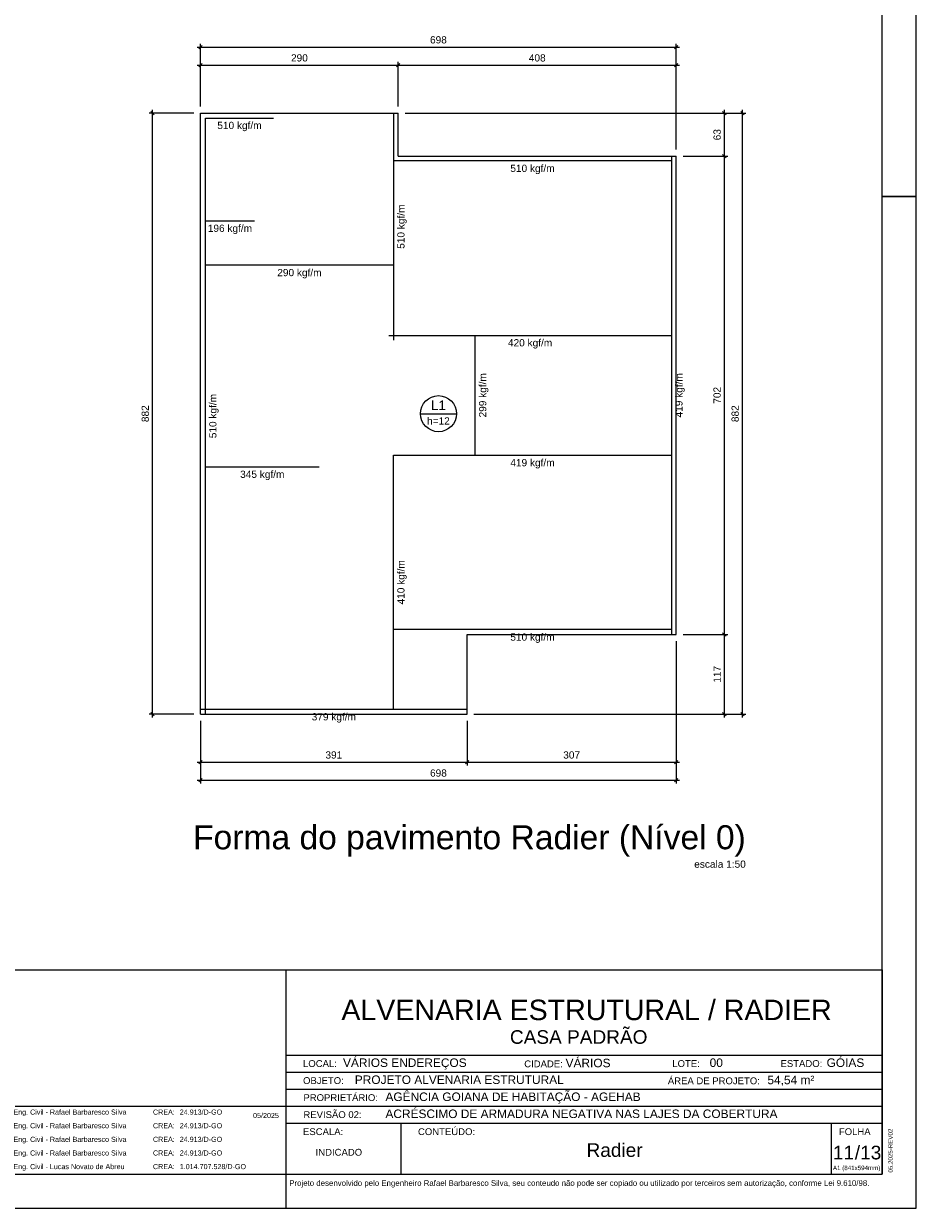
# Model space of a CAD drawing. Header units: millimetres. Extents: x 337 to 624, y -381 to -65.
# Tile 138 of 139: x 598 to 624, y -124 to -90. Entities that reach past the tile are written whole.
import ezdxf
from ezdxf.enums import TextEntityAlignment as Align

# ---------------------------------------------------------------- set-up
doc = ezdxf.new("R2010")
doc.units = ezdxf.units.MM
doc.header["$MEASUREMENT"] = 0
doc.layers.get('0').update_dxf_attribs({"lineweight": 5})
for name, color, linetype, lineweight in [('FO-Cargas de parede', 15, 'Continuous', 5), ('FO-Cotas', 5, 'Continuous', 5), ('FO-Textos das lajes', 102, 'Continuous', 20), ('FO-Títulos', 1, 'Continuous', 20), ('FO-Vigas', 1, 'Continuous', 20), ('PRANCHA 01', 7, 'Continuous', 20)]:
    doc.layers.add(name, color=color, linetype=linetype, lineweight=lineweight)
doc.layers.add('PDF_Text', color=7, linetype='Continuous')
doc.styles.add('Arial', font='arial.ttf')
doc.styles.add('PDF Arial', font='arial.ttf')
doc.dimstyles.new('UM_50.000000', dxfattribs={"dimtxt": 0.18, "dimasz": 0.1, "dimexe": 0.1, "dimexo": 0.2, "dimgap": 0, "dimtad": 1, "dimtih": 1, "dimtoh": 1, "dimdec": 1, "dimlfac": 50, "dimzin": 0, "dimdsep": 46, "dimtxsty": 'Standard', "dimcen": 0.09, "dimdle": 0.1, "dimadec": 1, "dimazin": 2, "dimtfac": 1, "dimtdec": 4, "dimtofl": 0, "dimtmove": 0, "dimatfit": 3, "dimfxl": 1, "dimtolj": 1, "dimarcsym": 0})

# ---------------------------------------------------------------- blocks, each defined once
blk = doc.blocks.new('Carimbo_Rafael_2022')
at = {"color": 0}
for p, q in [((524.018, -54.927), (551.818, -54.927)), ((524.018, -60.927), (551.818, -60.927))]:
    blk.add_line(p, q, dxfattribs=at)
for p, q in [((524.018, -54.927), (524.018, -60.927)), ((524.018, -54.927), (524.018, -60.927)), ((534.318, -54.927), (534.318, -60.927)), ((534.318, -54.927), (534.318, -60.927)), ((551.818, -54.927), (551.818, -60.927)), ((534.318, -57.427), (551.818, -57.427)), ((534.318, -57.927), (551.818, -57.927)), ((534.318, -58.427), (551.818, -58.427)), ((524.018, -58.927), (534.318, -58.927)), ((526.018, -58.927), (526.018, -60.927)), ((534.318, -58.927), (551.818, -58.927)), ((534.318, -59.427), (551.818, -59.427)), ((537.692, -59.427), (537.692, -60.927)), ((550.318, -59.427), (550.318, -60.927))]:
    blk.add_line(p, q)
at = {"color": 152, "true_color": 0x0063c7, "style": 'Arial'}
for s, height, p in [('ALVENARIA ESTRUTURAL / RADIER', 0.6, (535.944, -56.402)), ('CASA PADRÃO', 0.4, (540.891, -57.098)), ('VÁRIOS ENDEREÇOS', 0.25, (535.992, -57.777)), ('VÁRIOS', 0.25, (542.524, -57.786)), ('00', 0.25, (546.753, -57.777)), ('GÓIAS', 0.25, (550.185, -57.777)), ('PROJETO ALVENARIA ESTRUTURAL', 0.25, (536.338, -58.277)), ('54,54 m²', 0.25, (548.448, -58.284)), ('AGÊNCIA GOIANA DE HABITAÇÃO - AGEHAB', 0.25, (537.237, -58.777)), ('ACRÉSCIMO DE ARMADURA NEGATIVA NAS LAJES DA COBERTURA', 0.25, (537.237, -59.277)), ('/13', 0.4, (551.013, -60.49)), ('INDICADO', 0.2, (535.187, -60.381))]:
    blk.add_text(s, height=height, dxfattribs=at).set_placement(p)
at = {"style": 'Arial'}
for s, height, p in [('LOCAL:', 0.2, (534.818, -57.777)), ('CIDADE:', 0.2, (541.31, -57.786)), ('LOTE:', 0.2, (545.656, -57.777)), ('ESTADO:', 0.2, (548.833, -57.777)), ('OBJETO:', 0.2, (534.818, -58.277)), ('ÁREA DE PROJETO:', 0.2, (545.526, -58.284)), ('PROPRIETÁRIO:', 0.2, (534.829, -58.777)), ('ELAB.', 0.2, (524.318, -59.177)), ('Eng. Civil - Rafael Barbaresco Silva', 0.15, (526.318, -59.177)), ('CREA:', 0.15, (530.414, -59.177)), ('24.913/D-GO', 0.15, (531.2, -59.177)), ('05/2025', 0.15, (533.352, -59.277)), ('REVISÃO 02:', 0.2, (534.829, -59.277)), ('DES.', 0.2, (524.318, -59.577)), ('Eng. Civil - Rafael Barbaresco Silva', 0.15, (526.318, -59.577)), ('CREA:', 0.15, (530.414, -59.577)), ('24.913/D-GO', 0.15, (531.2, -59.577)), ('CONF.', 0.2, (524.318, -59.977)), ('Eng. Civil - Rafael Barbaresco Silva', 0.15, (526.318, -59.977)), ('24.913/D-GO', 0.15, (531.2, -59.977)), ('ESCALA:', 0.2, (534.818, -59.777)), ('CONTEÚDO:', 0.2, (538.192, -59.777)), (' FOLHA', 0.2, (550.468, -59.777)), ('CREA:', 0.15, (530.414, -59.977)), ('RESP.TEC.', 0.2, (524.318, -60.377)), ('Eng. Civil - Rafael Barbaresco Silva', 0.15, (526.318, -60.377)), ('CREA:', 0.15, (530.414, -60.377)), ('24.913/D-GO', 0.15, (531.2, -60.377)), ('REVISÃO 2', 0.2, (524.318, -60.777)), ('Eng. Civil - Lucas Novato de Abreu', 0.15, (526.318, -60.777)), ('CREA:', 0.15, (530.414, -60.777)), ('1.014.707.528/D-GO', 0.15, (531.2, -60.777))]:
    blk.add_text(s, height=height, dxfattribs=at).set_placement(p)
at = {"layer": 'PDF_Text', "insert": (552.128, -60.879), "char_height": 0.13, "attachment_point": 7, "rotation": 90, "line_spacing_factor": 0.76943, "style": 'PDF Arial'}
blk.add_mtext('05.2025-REV02', dxfattribs=at)
at = {"layer": 'PDF_Text', "insert": (550.371, -60.845), "char_height": 0.13, "attachment_point": 7, "line_spacing_factor": 0.76943, "style": 'PDF Arial'}
blk.add_mtext('A1 (841x594mm)', dxfattribs=at)
at = {"layer": 'PDF_Text', "insert": (534.414, -61.318), "char_height": 0.165, "attachment_point": 7, "style": 'PDF Arial'}
blk.add_mtext('Projeto desenvolvido pelo Engenheiro Rafael Barbaresco Silva, seu conteudo não pode ser copiado ou utilizado por terceiros sem autorização, conforme Lei 9.610/98.', dxfattribs=at)
blk = doc.blocks.new('_Oblique')
at = {"color": 0, "linetype": 'ByBlock', "lineweight": -2}
blk.add_line((-0.5, -0.5), (0.5, 0.5), dxfattribs=at)
blk = doc.blocks.new('*D271')
at = {"layer": 'Defpoints', "color": 0, "transparency": 16777216}
for p in [(608.589, -90.909), (602.789, -92.321), (608.589, -92.321)]:
    blk.add_point(p, dxfattribs=at)
at = {"layer": 'FO-Cotas', "color": 0, "lineweight": -2, "transparency": 16777216}
for p, q in [((602.689, -90.909), (608.689, -90.909)), ((602.789, -92.121), (602.789, -90.809)), ((608.589, -92.121), (608.589, -90.809))]:
    blk.add_line(p, q, dxfattribs=at)
at = {"layer": 'FO-Cotas', "color": 0, "lineweight": -2, "transparency": 16777216, "xscale": 0.1, "yscale": 0.1, "zscale": 0.1, "rotation": 180}
blk.add_blockref('_Oblique', (602.789, -90.909), dxfattribs=at)
at = {"layer": 'FO-Cotas', "color": 0, "lineweight": -2, "transparency": 16777216, "xscale": 0.1, "yscale": 0.1, "zscale": 0.1}
blk.add_blockref('_Oblique', (608.589, -90.909), dxfattribs=at)
at = {"layer": 'FO-Cotas', "color": 7, "transparency": 16777216, "insert": (605.689, -90.697), "char_height": 0.2118, "attachment_point": 5, "rotation": 0.0057, "style": 'Arial'}
blk.add_mtext('\\A1;290', dxfattribs=at)
blk = doc.blocks.new('*D272')
at = {"layer": 'Defpoints', "color": 0, "transparency": 16777216}
for p in [(616.749, -90.909), (608.589, -92.321), (616.749, -93.581)]:
    blk.add_point(p, dxfattribs=at)
at = {"layer": 'FO-Cotas', "color": 0, "lineweight": -2, "transparency": 16777216}
for p, q in [((608.489, -90.909), (616.849, -90.909)), ((608.589, -92.121), (608.589, -90.809)), ((616.749, -93.381), (616.749, -90.809))]:
    blk.add_line(p, q, dxfattribs=at)
at = {"layer": 'FO-Cotas', "color": 0, "lineweight": -2, "transparency": 16777216, "xscale": 0.1, "yscale": 0.1, "zscale": 0.1, "rotation": 180}
blk.add_blockref('_Oblique', (608.589, -90.909), dxfattribs=at)
at = {"layer": 'FO-Cotas', "color": 0, "lineweight": -2, "transparency": 16777216, "xscale": 0.1, "yscale": 0.1, "zscale": 0.1}
blk.add_blockref('_Oblique', (616.749, -90.909), dxfattribs=at)
at = {"layer": 'FO-Cotas', "color": 7, "transparency": 16777216, "insert": (612.669, -90.697), "char_height": 0.2118, "attachment_point": 5, "rotation": 0.0057, "style": 'Arial'}
blk.add_mtext('\\A1;408', dxfattribs=at)
blk = doc.blocks.new('*D273')
at = {"layer": 'Defpoints', "color": 0, "transparency": 16777216}
for p in [(616.749, -90.379), (602.789, -92.321), (616.749, -93.581)]:
    blk.add_point(p, dxfattribs=at)
at = {"layer": 'FO-Cotas', "color": 0, "lineweight": -2, "transparency": 16777216}
for p, q in [((602.689, -90.379), (616.849, -90.379)), ((602.789, -92.121), (602.789, -90.279)), ((616.749, -93.381), (616.749, -90.279))]:
    blk.add_line(p, q, dxfattribs=at)
at = {"layer": 'FO-Cotas', "color": 0, "lineweight": -2, "transparency": 16777216, "xscale": 0.1, "yscale": 0.1, "zscale": 0.1, "rotation": 180}
blk.add_blockref('_Oblique', (602.789, -90.379), dxfattribs=at)
at = {"layer": 'FO-Cotas', "color": 0, "lineweight": -2, "transparency": 16777216, "xscale": 0.1, "yscale": 0.1, "zscale": 0.1}
blk.add_blockref('_Oblique', (616.749, -90.379), dxfattribs=at)
at = {"layer": 'FO-Cotas', "color": 7, "transparency": 16777216, "insert": (609.769, -90.167), "char_height": 0.2118, "attachment_point": 5, "rotation": 0.0057, "style": 'Arial'}
blk.add_mtext('\\A1;698', dxfattribs=at)
blk = doc.blocks.new('*D274')
at = {"layer": 'Defpoints', "color": 0, "transparency": 16777216}
for p in [(602.789, -109.961), (610.609, -109.961), (610.609, -111.373)]:
    blk.add_point(p, dxfattribs=at)
at = {"layer": 'FO-Cotas', "color": 0, "lineweight": -2, "transparency": 16777216}
for p, q in [((602.789, -110.161), (602.789, -111.473)), ((610.609, -110.161), (610.609, -111.473)), ((602.689, -111.373), (610.709, -111.373))]:
    blk.add_line(p, q, dxfattribs=at)
at = {"layer": 'FO-Cotas', "color": 0, "lineweight": -2, "transparency": 16777216, "xscale": 0.1, "yscale": 0.1, "zscale": 0.1, "rotation": 180}
blk.add_blockref('_Oblique', (602.789, -111.373), dxfattribs=at)
at = {"layer": 'FO-Cotas', "color": 0, "lineweight": -2, "transparency": 16777216, "xscale": 0.1, "yscale": 0.1, "zscale": 0.1}
blk.add_blockref('_Oblique', (610.609, -111.373), dxfattribs=at)
at = {"layer": 'FO-Cotas', "color": 7, "transparency": 16777216, "insert": (606.699, -111.161), "char_height": 0.2118, "attachment_point": 5, "rotation": 0.0057, "style": 'Arial'}
blk.add_mtext('\\A1;391', dxfattribs=at)
blk = doc.blocks.new('*D275')
at = {"layer": 'Defpoints', "color": 0, "transparency": 16777216}
for p in [(616.749, -107.621), (610.609, -109.961), (616.749, -111.373)]:
    blk.add_point(p, dxfattribs=at)
at = {"layer": 'FO-Cotas', "color": 0, "lineweight": -2, "transparency": 16777216}
for p, q in [((616.749, -107.821), (616.749, -111.473)), ((610.609, -110.161), (610.609, -111.473)), ((610.509, -111.373), (616.849, -111.373))]:
    blk.add_line(p, q, dxfattribs=at)
at = {"layer": 'FO-Cotas', "color": 0, "lineweight": -2, "transparency": 16777216, "xscale": 0.1, "yscale": 0.1, "zscale": 0.1, "rotation": 180}
blk.add_blockref('_Oblique', (610.609, -111.373), dxfattribs=at)
at = {"layer": 'FO-Cotas', "color": 0, "lineweight": -2, "transparency": 16777216, "xscale": 0.1, "yscale": 0.1, "zscale": 0.1}
blk.add_blockref('_Oblique', (616.749, -111.373), dxfattribs=at)
at = {"layer": 'FO-Cotas', "color": 7, "transparency": 16777216, "insert": (613.679, -111.161), "char_height": 0.2118, "attachment_point": 5, "rotation": 0.0057, "style": 'Arial'}
blk.add_mtext('\\A1;307', dxfattribs=at)
blk = doc.blocks.new('*D276')
at = {"layer": 'Defpoints', "color": 0, "transparency": 16777216}
for p in [(616.749, -107.621), (602.789, -109.961), (616.749, -111.902)]:
    blk.add_point(p, dxfattribs=at)
at = {"layer": 'FO-Cotas', "color": 0, "lineweight": -2, "transparency": 16777216}
for p, q in [((616.749, -107.821), (616.749, -112.002)), ((602.789, -110.161), (602.789, -112.002)), ((602.689, -111.902), (616.849, -111.902))]:
    blk.add_line(p, q, dxfattribs=at)
at = {"layer": 'FO-Cotas', "color": 0, "lineweight": -2, "transparency": 16777216, "xscale": 0.1, "yscale": 0.1, "zscale": 0.1, "rotation": 180}
blk.add_blockref('_Oblique', (602.789, -111.902), dxfattribs=at)
at = {"layer": 'FO-Cotas', "color": 0, "lineweight": -2, "transparency": 16777216, "xscale": 0.1, "yscale": 0.1, "zscale": 0.1}
blk.add_blockref('_Oblique', (616.749, -111.902), dxfattribs=at)
at = {"layer": 'FO-Cotas', "color": 7, "transparency": 16777216, "insert": (609.769, -111.691), "char_height": 0.2118, "attachment_point": 5, "rotation": 0.0057, "style": 'Arial'}
blk.add_mtext('\\A1;698', dxfattribs=at)
blk = doc.blocks.new('*D277')
at = {"layer": 'Defpoints', "color": 0, "transparency": 16777216}
for p in [(601.377, -92.321), (602.789, -92.321), (602.789, -109.961)]:
    blk.add_point(p, dxfattribs=at)
at = {"layer": 'FO-Cotas', "color": 0, "lineweight": -2, "transparency": 16777216}
for p, q in [((602.589, -92.321), (601.277, -92.321)), ((601.377, -110.061), (601.377, -92.221)), ((602.589, -109.961), (601.277, -109.961))]:
    blk.add_line(p, q, dxfattribs=at)
at = {"layer": 'FO-Cotas', "color": 0, "lineweight": -2, "transparency": 16777216, "xscale": 0.1, "yscale": 0.1, "zscale": 0.1}
for p, rotation in [((601.377, -92.321), 90), ((601.377, -109.961), 270)]:
    blk.add_blockref('_Oblique', p, dxfattribs=dict(at, rotation=rotation))
at = {"layer": 'FO-Cotas', "color": 7, "transparency": 16777216, "insert": (601.165, -101.141), "char_height": 0.2118, "attachment_point": 5, "rotation": 90, "style": 'Arial'}
blk.add_mtext('\\A1;882', dxfattribs=at)
blk = doc.blocks.new('*D278')
at = {"layer": 'Defpoints', "color": 0, "transparency": 16777216}
for p in [(616.749, -107.621), (618.161, -107.621), (610.609, -109.961)]:
    blk.add_point(p, dxfattribs=at)
at = {"layer": 'FO-Cotas', "color": 0, "lineweight": -2, "transparency": 16777216}
for p, q in [((616.949, -107.621), (618.261, -107.621)), ((618.161, -110.061), (618.161, -107.521)), ((610.809, -109.961), (618.261, -109.961))]:
    blk.add_line(p, q, dxfattribs=at)
at = {"layer": 'FO-Cotas', "color": 0, "lineweight": -2, "transparency": 16777216, "xscale": 0.1, "yscale": 0.1, "zscale": 0.1}
for p, rotation in [((618.161, -107.621), 90), ((618.161, -109.961), 270)]:
    blk.add_blockref('_Oblique', p, dxfattribs=dict(at, rotation=rotation))
at = {"layer": 'FO-Cotas', "color": 7, "transparency": 16777216, "insert": (617.949, -108.791), "char_height": 0.2118, "attachment_point": 5, "rotation": 90, "style": 'Arial'}
blk.add_mtext('\\A1;117', dxfattribs=at)
blk = doc.blocks.new('*D279')
at = {"layer": 'Defpoints', "color": 0, "transparency": 16777216}
for p in [(616.749, -93.581), (618.161, -93.581), (616.749, -107.621)]:
    blk.add_point(p, dxfattribs=at)
at = {"layer": 'FO-Cotas', "color": 0, "lineweight": -2, "transparency": 16777216}
for p, q in [((618.161, -107.721), (618.161, -93.481)), ((616.949, -93.581), (618.261, -93.581)), ((616.949, -107.621), (618.261, -107.621))]:
    blk.add_line(p, q, dxfattribs=at)
at = {"layer": 'FO-Cotas', "color": 0, "lineweight": -2, "transparency": 16777216, "xscale": 0.1, "yscale": 0.1, "zscale": 0.1}
for p, rotation in [((618.161, -93.581), 90), ((618.161, -107.621), 270)]:
    blk.add_blockref('_Oblique', p, dxfattribs=dict(at, rotation=rotation))
at = {"layer": 'FO-Cotas', "color": 7, "transparency": 16777216, "insert": (617.949, -100.601), "char_height": 0.2118, "attachment_point": 5, "rotation": 90, "style": 'Arial'}
blk.add_mtext('\\A1;702', dxfattribs=at)
blk = doc.blocks.new('*D280')
at = {"layer": 'Defpoints', "color": 0, "transparency": 16777216}
for p in [(608.589, -92.321), (618.161, -92.321), (616.749, -93.581)]:
    blk.add_point(p, dxfattribs=at)
at = {"layer": 'FO-Cotas', "color": 0, "lineweight": -2, "transparency": 16777216}
for p, q in [((608.789, -92.321), (618.261, -92.321)), ((618.161, -93.681), (618.161, -92.221)), ((616.949, -93.581), (618.261, -93.581))]:
    blk.add_line(p, q, dxfattribs=at)
at = {"layer": 'FO-Cotas', "color": 0, "lineweight": -2, "transparency": 16777216, "xscale": 0.1, "yscale": 0.1, "zscale": 0.1}
for p, rotation in [((618.161, -92.321), 90), ((618.161, -93.581), 270)]:
    blk.add_blockref('_Oblique', p, dxfattribs=dict(at, rotation=rotation))
at = {"layer": 'FO-Cotas', "color": 7, "transparency": 16777216, "insert": (617.949, -92.951), "char_height": 0.2118, "attachment_point": 5, "rotation": 90, "style": 'Arial'}
blk.add_mtext('\\A1;63', dxfattribs=at)
blk = doc.blocks.new('*D281')
at = {"layer": 'Defpoints', "color": 0, "transparency": 16777216}
for p in [(608.589, -92.321), (618.691, -92.321), (610.609, -109.961)]:
    blk.add_point(p, dxfattribs=at)
at = {"layer": 'FO-Cotas', "color": 0, "lineweight": -2, "transparency": 16777216}
for p, q in [((608.789, -92.321), (618.791, -92.321)), ((618.691, -110.061), (618.691, -92.221)), ((610.809, -109.961), (618.791, -109.961))]:
    blk.add_line(p, q, dxfattribs=at)
at = {"layer": 'FO-Cotas', "color": 0, "lineweight": -2, "transparency": 16777216, "xscale": 0.1, "yscale": 0.1, "zscale": 0.1}
for p, rotation in [((618.691, -92.321), 90), ((618.691, -109.961), 270)]:
    blk.add_blockref('_Oblique', p, dxfattribs=dict(at, rotation=rotation))
at = {"layer": 'FO-Cotas', "color": 7, "transparency": 16777216, "insert": (618.479, -101.141), "char_height": 0.2118, "attachment_point": 5, "rotation": 90, "style": 'Arial'}
blk.add_mtext('\\A1;882', dxfattribs=at)

msp = doc.modelspace()

# ---------------------------------------------------------------- linework, layer by layer
at = {"layer": 'FO-Cargas de parede'}
for p, q in [((602.9289, -109.961), (602.9289, -92.461)), ((602.9289, -92.461), (604.9289, -92.461)), ((608.4489, -92.321), (608.4489, -98.981)), ((616.6089, -93.721), (608.4489, -93.721)), ((616.6089, -93.581), (616.6089, -107.621)), ((602.9289, -95.481), (604.3689, -95.481)), ((608.4489, -96.781), (602.9289, -96.781)), ((608.3089, -98.841), (616.6089, -98.841)), ((610.8489, -102.361), (610.8489, -98.841)), ((608.4489, -102.361), (616.6089, -102.361)), ((608.4489, -109.821), (608.4489, -102.361)), ((602.9289, -102.701), (606.2689, -102.701)), ((616.6089, -107.481), (608.4489, -107.481)), ((610.6089, -109.821), (602.7889, -109.821))]:
    msp.add_line(p, q, dxfattribs=at)
at = {"layer": 'FO-Textos das lajes'}
msp.add_line((609.2395, -101.1409), (610.2985, -101.1409), dxfattribs=at)
msp.add_circle((609.769, -101.1409), 0.5295, dxfattribs=at)
at = {"layer": 'FO-Vigas'}
for p, q in [((602.7889, -109.961), (602.7889, -92.3208)), ((602.7889, -92.3208), (608.5889, -92.3208)), ((608.5889, -93.5808), (608.5889, -92.3208)), ((608.5889, -93.5808), (616.7491, -93.5808)), ((616.7491, -107.621), (616.7491, -93.5808)), ((610.6091, -107.621), (616.7491, -107.621)), ((610.6091, -109.961), (610.6091, -107.621)), ((602.7889, -109.961), (610.6091, -109.961))]:
    msp.add_line(p, q, dxfattribs=at)
at = {"layer": 'PRANCHA 01'}
msp.add_line((622.7948, -94.7682), (623.7948, -94.7682), dxfattribs=at)
msp.add_line((622.7948, -94.7682), (623.7948, -94.7682), dxfattribs=at)
for points in [[(539.6948, -124.4682), (623.7948, -124.4682), (623.7948, -65.0682), (539.6948, -65.0682), (539.6948, -124.4682)], [(623.7948, -94.7682), (622.7948, -94.7682)], [(623.7948, -94.7682), (622.7948, -94.7682)], [(605.2948, -123.4682), (605.2948, -124.4682)], [(605.2948, -123.4682), (605.2948, -124.4682)]]:
    msp.add_lwpolyline(points, dxfattribs=at)
msp.add_lwpolyline([(542.1948, -123.4682), (622.7948, -123.4682), (622.7948, -66.0682), (542.1948, -66.0682)], close=True, dxfattribs=at)

# ---------------------------------------------------------------- block references
msp.add_blockref('Carimbo_Rafael_2022', (70.9768, -62.5416))

# ---------------------------------------------------------------- texts
at = {"color": 152, "true_color": 0x0063c7, "style": 'Arial'}
msp.add_text('Radier', height=0.4, dxfattribs=at).set_placement((614.9385, -122.9585), align=Align.CENTER)
msp.add_text('11', height=0.4, dxfattribs=at).set_placement((621.3447, -123.0322))
at = {"layer": 'FO-Cargas de parede', "linetype": 'Continuous', "char_height": 0.2118, "width": 2.577901, "attachment_point": 8, "line_spacing_factor": 0.798, "style": 'Arial'}
for s, insert in [('510 kgf/m', (603.9292, -92.8476)), ('510 kgf/m', (612.5292, -94.1076)), ('196 kgf/m', (603.6492, -95.8676)), ('290 kgf/m', (605.6892, -97.1676)), ('420 kgf/m', (612.4592, -99.2286)), ('419 kgf/m', (612.5292, -102.7486)), ('345 kgf/m', (604.5992, -103.0886)), ('510 kgf/m', (612.5292, -107.8686)), ('379 kgf/m', (606.6992, -110.2086))]:
    msp.add_mtext(s, dxfattribs=dict(at, insert=insert))
at = {"layer": 'FO-Cargas de parede', "linetype": 'Continuous', "char_height": 0.2118, "width": 2.577901, "attachment_point": 8, "rotation": 90, "line_spacing_factor": 0.798, "style": 'Arial'}
for s, insert in [('510 kgf/m', (608.8372, -95.6506)), ('299 kgf/m', (611.2372, -100.6006)), ('419 kgf/m', (616.9972, -100.6006)), ('510 kgf/m', (603.3172, -101.2106)), ('410 kgf/m', (608.8372, -106.0906))]:
    msp.add_mtext(s, dxfattribs=dict(at, insert=insert))
at = {"layer": 'FO-Textos das lajes', "attachment_point": 8, "line_spacing_factor": 0.798, "style": 'Arial'}
for s, insert, char_height, width in [('L1', (609.769, -101.035), 0.2824, 0.816254), ('h=12', (609.769, -101.4586), 0.2118, 1.322346)]:
    msp.add_mtext(s, dxfattribs=dict(at, insert=insert, char_height=char_height, width=width))
at = {"layer": 'FO-Títulos', "linetype": 'Continuous', "attachment_point": 9, "line_spacing_factor": 0.798, "style": 'Arial'}
for s, insert, char_height, width in [('Forma do pavimento Radier (Nível 0)', (618.7902, -114.1416), 0.706, 31.387654), ('escala 1:50', (618.7906, -114.4735), 0.2118, 3.002725)]:
    msp.add_mtext(s, dxfattribs=dict(at, insert=insert, char_height=char_height, width=width))

# ---------------------------------------------------------------- dimensions: what is measured, and where the dimension line sits
at = {"layer": 'FO-Cotas'}
for base, p1, p2, picture, middle in [((616.7491, -90.3793), (602.7889, -92.3208), (616.7491, -93.5808), '*D273', (609.769, -90.1675)), ((608.5889, -90.9088), (602.7889, -92.3208), (608.5889, -92.3208), '*D271', (605.6889, -90.697)), ((616.7491, -90.9088), (608.5889, -92.3208), (616.7491, -93.5808), '*D272', (612.669, -90.697)), ((616.7491, -111.9025), (602.7889, -109.961), (616.7491, -107.621), '*D276', (609.769, -111.6907)), ((616.7491, -111.373), (610.6091, -109.961), (616.7491, -107.621), '*D275', (613.6791, -111.1612)), ((610.6091, -111.373), (602.7889, -109.961), (610.6091, -109.961), '*D274', (606.699, -111.1612))]:
    dim = msp.add_linear_dim(base=base, p1=p1, p2=p2, dimstyle='UM_50.000000', override={"dimtxt": 0.2118, "dimasz": 0.1, "dimexe": 0.1, "dimexo": 0.2, "dimtad": 1, "dimtih": 0, "dimtoh": 0, "dimdec": 1, "dimlfac": 50, "dimzin": 8, "dimtxsty": 'Arial', "dimblk": 'Oblique', "dimblk1": 'Oblique', "dimblk2": 'Oblique', "dimsah": 1, "dimdle": 0.1, "dimse1": 0, "dimse2": 0, "dimclrt": 7, "dimadec": 1, "dimazin": 3, "dimtmove": 2, "dimldrblk": 'Oblique'}, dxfattribs=at)
    dim.commit()
    dim.dimension.update_dxf_attribs({"geometry": picture, "text_midpoint": middle, "dimtype": 160, "text_rotation": 0.00573})
for base, p1, p2, picture, middle in [((601.3769, -92.3208), (602.7889, -109.961), (602.7889, -92.3208), '*D277', (601.1651, -101.1409)), ((618.1611, -92.3208), (616.7491, -93.5808), (608.5889, -92.3208), '*D280', (617.9493, -92.9508)), ((618.6906, -92.3208), (610.6091, -109.961), (608.5889, -92.3208), '*D281', (618.4788, -101.1409)), ((618.1611, -93.5808), (616.7491, -107.621), (616.7491, -93.5808), '*D279', (617.9493, -100.6009)), ((618.1611, -107.621), (610.6091, -109.961), (616.7491, -107.621), '*D278', (617.9493, -108.791))]:
    dim = msp.add_linear_dim(base=base, p1=p1, p2=p2, angle=90, dimstyle='UM_50.000000', override={"dimtxt": 0.2118, "dimasz": 0.1, "dimexe": 0.1, "dimexo": 0.2, "dimtad": 1, "dimtih": 0, "dimtoh": 0, "dimdec": 1, "dimlfac": 50, "dimzin": 8, "dimtxsty": 'Arial', "dimblk": 'Oblique', "dimblk1": 'Oblique', "dimblk2": 'Oblique', "dimsah": 1, "dimdle": 0.1, "dimse1": 0, "dimse2": 0, "dimclrt": 7, "dimadec": 1, "dimazin": 3, "dimtmove": 2, "dimldrblk": 'Oblique'}, dxfattribs=at)
    dim.commit()
    dim.dimension.update_dxf_attribs({"geometry": picture, "text_midpoint": middle, "dimtype": 160, "text_rotation": 90})

doc.saveas('drawing.dxf')
